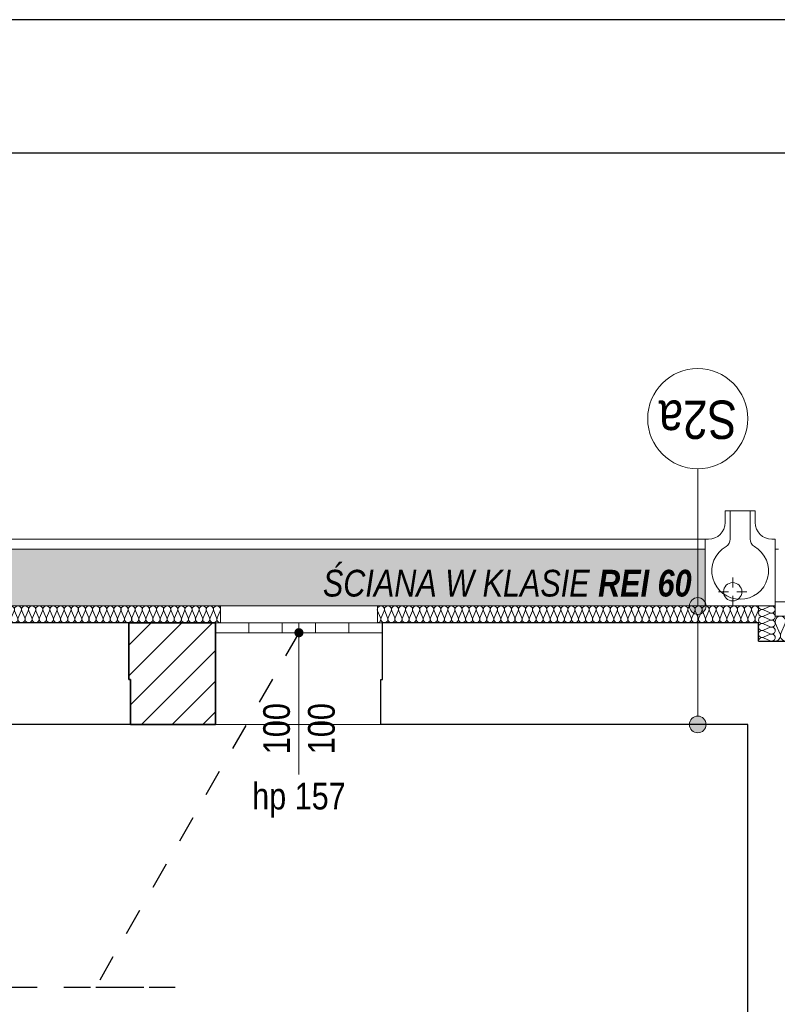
# Model space of a CAD drawing. Extents: x -543332 to -323966, y -9028 to 137422.
# Tile 14 of 250: x -493312 to -488771, y 42761 to 48661. Entities that reach past the tile are written whole.
import ezdxf

# ---------------------------------------------------------------- set-up
doc = ezdxf.new("R2010")
doc.units = 0
doc.header["$MEASUREMENT"] = 0
doc.linetypes.add('Przerywana', pattern=[320, 160, -160])
doc.layers.get('0').update_dxf_attribs({"color": 8})
for name, color, linetype in [('$ IE Tabela', 7, 'Continuous'), ('Arch ocieplenie', 8, 'Continuous'), ('Arch opisy', 8, 'Continuous'), ('Arch zmurowania', 8, 'Continuous')]:
    doc.layers.add(name, color=color, linetype=linetype)
for name, color, linetype, lineweight in [('Arch ocieplenie_Nr_Pióra__44', 8, 'Continuous', 9), ('Arch okna_Nr_Pióra__82', 8, 'Continuous', 20), ('Arch okna_Nr_Pióra__9', 8, 'Continuous', 9), ('Arch opisy_Nr_Pióra__1', 8, 'Continuous', 25), ('Arch opisy_Nr_Pióra__21', 8, 'Continuous', 9), ('Arch teren_Nr_Pióra__5', 8, 'Continuous', 13), ('Arch teren_Nr_Pióra__9', 8, 'Continuous', 9), ('Arch wykończenie_Nr_Pióra__3', 8, 'Continuous', 18), ('Arch zmurowania_Nr_Pióra__21', 8, 'Continuous', 9), ('Arch zmurowania_Nr_Pióra__27', 8, 'Continuous', 35), ('INWENT DACH_Nr_Pióra__21', 8, 'Continuous', 9), ('INWENT WYMIARY_Nr_Pióra__21', 8, 'Continuous', 9), ('INWENT. OKNA_Nr_Pióra__21', 8, 'Continuous', 9), ('INWENT. OKNA_Nr_Pióra__5', 8, 'Continuous', 13), ('INWENT.ŚCIANY_Nr_Pióra__1', 8, 'Continuous', 25), ('INWENT.ŚCIANY_Nr_Pióra__21', 8, 'Continuous', 9)]:
    doc.layers.add(name, color=color, linetype=linetype, lineweight=lineweight)
doc.styles.add('GENERATED_STYLE_1', font='ARIALN.TTF')
doc.styles.add('GENERATED_STYLE_7', font='ARIALN.TTF')
doc.dimstyles.new('GENERATED_STYLE__11', dxfattribs={"dimtxt": 0.18, "dimasz": 109.44, "dimexe": 0.18, "dimexo": 0.0625, "dimgap": 0.09, "dimtad": 0, "dimtih": 1, "dimtoh": 1, "dimdec": 4, "dimzin": 0, "dimdsep": 46, "dimcen": 0.09, "dimadec": 0, "dimazin": 0, "dimtfac": 1, "dimtdec": 4, "dimtmove": 0, "dimatfit": 3, "dimldrblk": 'ARROWHEAD_11', "dimfxl": 1, "dimtolj": 1, "dimtzin": 0, "dimarcsym": 0})
pattern_1 = [(45, (0, 0), (-91.923878, 91.923878), [])]

# ---------------------------------------------------------------- blocks, each defined once
blk = doc.blocks.new('Izolacja cieplna 14_61', base_point=(-488783.3, 44937.6))
at = {"layer": 'Arch ocieplenie_Nr_Pióra__44', "linetype": 'Continuous'}
for p, q in [((-488780.7, 45042.9), (-488754.8, 44982.3)), ((-488749.6, 44982.3), (-488723.7, 45042.9)), ((-488718.5, 45042.9), (-488692.6, 44982.3)), ((-488687.3, 44982.3), (-488661.4, 45042.9)), ((-488656.2, 45042.9), (-488630.3, 44982.3)), ((-488625.1, 44982.3), (-488599.2, 45042.9)), ((-488594, 45042.9), (-488568.1, 44982.3)), ((-488562.8, 44982.3), (-488536.9, 45042.9)), ((-488531.7, 45042.9), (-488505.8, 44982.3)), ((-488500.6, 44982.3), (-488474.7, 45042.9)), ((-488469.5, 45042.9), (-488443.6, 44982.3)), ((-488438.3, 44982.3), (-488412.4, 45042.9)), ((-488407.2, 45042.9), (-488381.3, 44982.3)), ((-488376.1, 44982.3), (-488350.2, 45042.9)), ((-488345, 45042.9), (-488319.1, 44982.3)), ((-488313.8, 44982.3), (-488287.9, 45042.9)), ((-488282.7, 45042.9), (-488256.8, 44982.3)), ((-488251.6, 44982.3), (-488225.7, 45042.9)), ((-488220.5, 45042.9), (-488194.6, 44982.3)), ((-488189.3, 44982.3), (-488163.4, 45042.9)), ((-488158.2, 45042.9), (-488132.3, 44982.3)), ((-488127.1, 44982.3), (-488101.2, 45042.9)), ((-488096, 45042.9), (-488070.1, 44982.3)), ((-488064.8, 44982.3), (-488038.9, 45042.9)), ((-488033.7, 45042.9), (-488007.8, 44982.3)), ((-488002.6, 44982.3), (-487976.7, 45042.9)), ((-487971.5, 45042.9), (-487945.6, 44982.3)), ((-487940.3, 44982.3), (-487914.4, 45042.9)), ((-487909.2, 45042.9), (-487883.3, 44982.3)), ((-487878.1, 44982.3), (-487852.2, 45042.9)), ((-487847, 45042.9), (-487821.1, 44982.3)), ((-487815.8, 44982.3), (-487789.9, 45042.9)), ((-487784.7, 45042.9), (-487758.8, 44982.3)), ((-487753.6, 44982.3), (-487727.7, 45042.9)), ((-487722.5, 45042.9), (-487696.6, 44982.3)), ((-487691.3, 44982.3), (-487665.4, 45042.9)), ((-487660.2, 45042.9), (-487634.3, 44982.3)), ((-487629.1, 44982.3), (-487603.2, 45042.9)), ((-487598, 45042.9), (-487572.1, 44982.3)), ((-487566.8, 44982.3), (-487540.9, 45042.9))]:
    blk.add_line(p, q, dxfattribs=at)
for centre, start_param, end_param in [((-488752.2, 45055.7), 4.299595, 8.266775), ((-488690, 45055.7), 4.299595, 8.266775), ((-488627.7, 45055.7), 4.299595, 8.266775), ((-488565.5, 45055.7), 4.299595, 8.266775), ((-488503.2, 45055.7), 4.299595, 8.266775), ((-488441, 45055.7), 4.299595, 8.266775), ((-488378.7, 45055.7), 4.299595, 8.266775), ((-488316.5, 45055.7), 4.299595, 8.266775), ((-488254.2, 45055.7), 4.299595, 8.266775), ((-488192, 45055.7), 4.299595, 8.266775), ((-488129.7, 45055.7), 4.299595, 8.266775), ((-488067.5, 45055.7), 4.299595, 8.266775), ((-488005.2, 45055.7), 4.299595, 8.266775), ((-487943, 45055.7), 4.299595, 8.266775), ((-487880.7, 45055.7), 4.299595, 8.266775), ((-487818.5, 45055.7), 4.299595, 8.266775), ((-487756.2, 45055.7), 4.299595, 8.266775), ((-487694, 45055.7), 4.299595, 8.266775), ((-487631.7, 45055.7), 4.299595, 8.266775), ((-487569.5, 45055.7), 4.299595, 8.266775), ((-488783.3, 44969.5), 3.141593, 5.125182), ((-488721.1, 44969.5), 1.158004, 5.125183), ((-488658.8, 44969.5), 1.158004, 5.125183), ((-488596.6, 44969.5), 1.158004, 5.125183), ((-488534.3, 44969.5), 1.158004, 5.125183), ((-488472.1, 44969.5), 1.158004, 5.125183), ((-488409.8, 44969.5), 1.158004, 5.125183), ((-488347.6, 44969.5), 1.158004, 5.125183), ((-488285.3, 44969.5), 1.158004, 5.125183), ((-488223.1, 44969.5), 1.158004, 5.125183), ((-488160.8, 44969.5), 1.158004, 5.125183), ((-488098.6, 44969.5), 1.158004, 5.125183), ((-488036.3, 44969.5), 1.158004, 5.125183), ((-487974.1, 44969.5), 1.158004, 5.125183), ((-487911.8, 44969.5), 1.158004, 5.125183), ((-487849.6, 44969.5), 1.158004, 5.125183), ((-487787.3, 44969.5), 1.158004, 5.125183), ((-487725.1, 44969.5), 1.158004, 5.125183), ((-487662.8, 44969.5), 1.158004, 5.125183), ((-487600.6, 44969.5), 1.158004, 5.125183), ((-487538.3, 44969.5), 1.158004, 3.141593)]:
    blk.add_ellipse(centre, major_axis=(0, 31.9), ratio=0.975653, start_param=start_param, end_param=end_param, dxfattribs=at)
blk = doc.blocks.new('Izolacja cieplna 14_62', base_point=(-491168.3, 45047.6))
at = {"layer": 'Arch ocieplenie_Nr_Pióra__44', "linetype": 'Continuous'}
for p, q in [((-491166.5, 45117.8), (-491148.9, 45077.4)), ((-491145.4, 45077.4), (-491127.8, 45117.8)), ((-491124.2, 45117.8), (-491106.6, 45077.4)), ((-491103.1, 45077.4), (-491085.5, 45117.8)), ((-491081.9, 45117.8), (-491064.3, 45077.4)), ((-491060.8, 45077.4), (-491043.2, 45117.8)), ((-491039.6, 45117.8), (-491022, 45077.4)), ((-491018.4, 45077.4), (-491000.8, 45117.8)), ((-490997.3, 45117.8), (-490979.7, 45077.4)), ((-490976.1, 45077.4), (-490958.5, 45117.8)), ((-490955, 45117.8), (-490937.4, 45077.4)), ((-490933.8, 45077.4), (-490916.2, 45117.8)), ((-490912.7, 45117.8), (-490895.1, 45077.4)), ((-490891.5, 45077.4), (-490873.9, 45117.8)), ((-490870.3, 45117.8), (-490852.7, 45077.4)), ((-490849.2, 45077.4), (-490831.6, 45117.8)), ((-490828, 45117.8), (-490810.4, 45077.4)), ((-490806.9, 45077.4), (-490789.3, 45117.8)), ((-490785.7, 45117.8), (-490768.1, 45077.4)), ((-490764.6, 45077.4), (-490747, 45117.8)), ((-490743.4, 45117.8), (-490725.8, 45077.4)), ((-490722.2, 45077.4), (-490704.6, 45117.8)), ((-490701.1, 45117.8), (-490683.5, 45077.4)), ((-490679.9, 45077.4), (-490662.3, 45117.8)), ((-490658.8, 45117.8), (-490641.2, 45077.4)), ((-490637.6, 45077.4), (-490620, 45117.8)), ((-490616.5, 45117.8), (-490598.9, 45077.4)), ((-490595.3, 45077.4), (-490577.7, 45117.8)), ((-490574.1, 45117.8), (-490556.5, 45077.4)), ((-490553, 45077.4), (-490535.4, 45117.8)), ((-490531.8, 45117.8), (-490514.2, 45077.4)), ((-490510.7, 45077.4), (-490493.1, 45117.8)), ((-490489.5, 45117.8), (-490471.9, 45077.4)), ((-490468.4, 45077.4), (-490450.8, 45117.8)), ((-490447.2, 45117.8), (-490429.6, 45077.4)), ((-490426, 45077.4), (-490408.4, 45117.8)), ((-490404.9, 45117.8), (-490387.3, 45077.4)), ((-490383.7, 45077.4), (-490366.1, 45117.8)), ((-490362.6, 45117.8), (-490345, 45077.4)), ((-490341.4, 45077.4), (-490323.8, 45117.8)), ((-490320.3, 45117.8), (-490302.6, 45077.4)), ((-490299.1, 45077.4), (-490281.5, 45117.8)), ((-490277.9, 45117.8), (-490260.3, 45077.4)), ((-490256.8, 45077.4), (-490239.2, 45117.8)), ((-490235.6, 45117.8), (-490218, 45077.4)), ((-490214.5, 45077.4), (-490196.9, 45117.8)), ((-490193.3, 45117.8), (-490175.7, 45077.4)), ((-490172.2, 45077.4), (-490154.5, 45117.8)), ((-490151, 45117.8), (-490133.4, 45077.4)), ((-490129.8, 45077.4), (-490112.2, 45117.8)), ((-490108.7, 45117.8), (-490091.1, 45077.4)), ((-490087.5, 45077.4), (-490069.9, 45117.8)), ((-490066.4, 45117.8), (-490048.8, 45077.4)), ((-490045.2, 45077.4), (-490027.6, 45117.8)), ((-490024, 45117.8), (-490006.4, 45077.4)), ((-490002.9, 45077.4), (-489985.3, 45117.8)), ((-489981.7, 45117.8), (-489964.1, 45077.4)), ((-489960.6, 45077.4), (-489943, 45117.8)), ((-489939.4, 45117.8), (-489921.8, 45077.4)), ((-489918.3, 45077.4), (-489900.7, 45117.8)), ((-489897.1, 45117.8), (-489879.5, 45077.4)), ((-489875.9, 45077.4), (-489858.3, 45117.8)), ((-489854.8, 45117.8), (-489837.2, 45077.4)), ((-489833.6, 45077.4), (-489816, 45117.8)), ((-489812.5, 45117.8), (-489794.9, 45077.4)), ((-489791.3, 45077.4), (-489773.7, 45117.8)), ((-489770.2, 45117.8), (-489752.6, 45077.4)), ((-489749, 45077.4), (-489731.4, 45117.8)), ((-489727.8, 45117.8), (-489710.2, 45077.4)), ((-489706.7, 45077.4), (-489689.1, 45117.8)), ((-489685.5, 45117.8), (-489667.9, 45077.4)), ((-489664.4, 45077.4), (-489646.8, 45117.8)), ((-489643.2, 45117.8), (-489625.6, 45077.4)), ((-489622.1, 45077.4), (-489604.5, 45117.8)), ((-489600.9, 45117.8), (-489583.3, 45077.4)), ((-489579.7, 45077.4), (-489562.1, 45117.8)), ((-489558.6, 45117.8), (-489541, 45077.4)), ((-489537.4, 45077.4), (-489519.8, 45117.8)), ((-489516.3, 45117.8), (-489498.7, 45077.4)), ((-489495.1, 45077.4), (-489477.5, 45117.8)), ((-489474, 45117.8), (-489456.4, 45077.4)), ((-489452.8, 45077.4), (-489435.2, 45117.8)), ((-489431.6, 45117.8), (-489414, 45077.4)), ((-489410.5, 45077.4), (-489392.9, 45117.8)), ((-489389.3, 45117.8), (-489371.7, 45077.4)), ((-489368.2, 45077.4), (-489350.6, 45117.8)), ((-489347, 45117.8), (-489329.4, 45077.4)), ((-489325.9, 45077.4), (-489308.3, 45117.8)), ((-489304.7, 45117.8), (-489287.1, 45077.4)), ((-489283.5, 45077.4), (-489265.9, 45117.8)), ((-489262.4, 45117.8), (-489244.8, 45077.4)), ((-489241.2, 45077.4), (-489223.6, 45117.8)), ((-489220.1, 45117.8), (-489202.5, 45077.4)), ((-489198.9, 45077.4), (-489181.3, 45117.8)), ((-489177.8, 45117.8), (-489160.1, 45077.4)), ((-489156.6, 45077.4), (-489139, 45117.8)), ((-489135.4, 45117.8), (-489117.8, 45077.4)), ((-489114.3, 45077.4), (-489096.7, 45117.8)), ((-489093.1, 45117.8), (-489075.5, 45077.4)), ((-489072, 45077.4), (-489054.4, 45117.8)), ((-489050.8, 45117.8), (-489033.2, 45077.4)), ((-489029.7, 45077.4), (-489012, 45117.8)), ((-489008.5, 45117.8), (-488990.9, 45077.4)), ((-488987.3, 45077.4), (-488969.7, 45117.8)), ((-488966.2, 45117.8), (-488948.6, 45077.4)), ((-488945, 45077.4), (-488927.4, 45117.8)), ((-488923.9, 45117.8), (-488906.3, 45077.4)), ((-488902.7, 45077.4), (-488885.1, 45117.8))]:
    blk.add_line(p, q, dxfattribs=at)
for centre, start_param, end_param in [((-491147.2, 45126.4), 4.299595, 8.266775), ((-491104.9, 45126.4), 4.299595, 8.266775), ((-491062.5, 45126.4), 4.299595, 8.266775), ((-491020.2, 45126.4), 4.299595, 8.266775), ((-490977.9, 45126.4), 4.299595, 8.266775), ((-490935.6, 45126.4), 4.299595, 8.266775), ((-490893.3, 45126.4), 4.299595, 8.266775), ((-490851, 45126.4), 4.299595, 8.266775), ((-490808.6, 45126.4), 4.299595, 8.266775), ((-490766.3, 45126.4), 4.299595, 8.266775), ((-490724, 45126.4), 4.299595, 8.266775), ((-490681.7, 45126.4), 4.299595, 8.266775), ((-490639.4, 45126.4), 4.299595, 8.266775), ((-490597.1, 45126.4), 4.299595, 8.266775), ((-490554.8, 45126.4), 4.299595, 8.266775), ((-490512.4, 45126.4), 4.299595, 8.266775), ((-490470.1, 45126.4), 4.299595, 8.266775), ((-490427.8, 45126.4), 4.299595, 8.266775), ((-490385.5, 45126.4), 4.299595, 8.266775), ((-490343.2, 45126.4), 4.299595, 8.266775), ((-490300.9, 45126.4), 4.299595, 8.266775), ((-490258.6, 45126.4), 4.299595, 8.266775), ((-490216.2, 45126.4), 4.299595, 8.266775), ((-490173.9, 45126.4), 4.299595, 8.266775), ((-490131.6, 45126.4), 4.299595, 8.266775), ((-490089.3, 45126.4), 4.299595, 8.266775), ((-490047, 45126.4), 4.299595, 8.266775), ((-490004.7, 45126.4), 4.299595, 8.266775), ((-489962.4, 45126.4), 4.299595, 8.266775), ((-489920, 45126.4), 4.299595, 8.266775), ((-489877.7, 45126.4), 4.299595, 8.266775), ((-489835.4, 45126.4), 4.299595, 8.266775), ((-489793.1, 45126.4), 4.299595, 8.266775), ((-489750.8, 45126.4), 4.299595, 8.266775), ((-489708.5, 45126.4), 4.299595, 8.266775), ((-489666.1, 45126.4), 4.299595, 8.266775), ((-489623.8, 45126.4), 4.299595, 8.266775), ((-489581.5, 45126.4), 4.299595, 8.266775), ((-489539.2, 45126.4), 4.299595, 8.266775), ((-489496.9, 45126.4), 4.299595, 8.266775), ((-489454.6, 45126.4), 4.299595, 8.266775), ((-489412.3, 45126.4), 4.299595, 8.266775), ((-489369.9, 45126.4), 4.299595, 8.266775), ((-489327.6, 45126.4), 4.299595, 8.266775), ((-489285.3, 45126.4), 4.299595, 8.266775), ((-489243, 45126.4), 4.299595, 8.266775), ((-489200.7, 45126.4), 4.299595, 8.266775), ((-489158.4, 45126.4), 4.299595, 8.266775), ((-489116.1, 45126.4), 4.299595, 8.266775), ((-489073.7, 45126.4), 4.299595, 8.266775), ((-489031.4, 45126.4), 4.299595, 8.266775), ((-488989.1, 45126.4), 4.299595, 8.266775), ((-488946.8, 45126.4), 4.299595, 8.266775), ((-488904.5, 45126.4), 4.299595, 8.266775), ((-491168.3, 45068.9), 3.141593, 5.125182), ((-491126, 45068.9), 1.158004, 5.125183), ((-491083.7, 45068.9), 1.158004, 5.125183), ((-491041.4, 45068.9), 1.158004, 5.125183), ((-490999.1, 45068.9), 1.158004, 5.125183), ((-490956.8, 45068.9), 1.158004, 5.125183), ((-490914.4, 45068.9), 1.158004, 5.125183), ((-490872.1, 45068.9), 1.158004, 5.125183), ((-490829.8, 45068.9), 1.158004, 5.125183), ((-490787.5, 45068.9), 1.158004, 5.125183), ((-490745.2, 45068.9), 1.158004, 5.125183), ((-490702.9, 45068.9), 1.158004, 5.125183), ((-490660.5, 45068.9), 1.158004, 5.125183), ((-490618.2, 45068.9), 1.158004, 5.125183), ((-490575.9, 45068.9), 1.158004, 5.125183), ((-490533.6, 45068.9), 1.158004, 5.125183), ((-490491.3, 45068.9), 1.158004, 5.125183), ((-490449, 45068.9), 1.158004, 5.125183), ((-490406.7, 45068.9), 1.158004, 5.125183), ((-490364.3, 45068.9), 1.158004, 5.125183), ((-490322, 45068.9), 1.158004, 5.125183), ((-490279.7, 45068.9), 1.158004, 5.125183), ((-490237.4, 45068.9), 1.158004, 5.125183), ((-490195.1, 45068.9), 1.158004, 5.125183), ((-490152.8, 45068.9), 1.158004, 5.125183), ((-490110.5, 45068.9), 1.158004, 5.125183), ((-490068.1, 45068.9), 1.158004, 5.125183), ((-490025.8, 45068.9), 1.158004, 5.125183), ((-489983.5, 45068.9), 1.158004, 5.125183), ((-489941.2, 45068.9), 1.158004, 5.125183), ((-489898.9, 45068.9), 1.158004, 5.125183), ((-489856.6, 45068.9), 1.158004, 5.125183), ((-489814.3, 45068.9), 1.158004, 5.125183), ((-489771.9, 45068.9), 1.158004, 5.125183), ((-489729.6, 45068.9), 1.158004, 5.125183), ((-489687.3, 45068.9), 1.158004, 5.125183), ((-489645, 45068.9), 1.158004, 5.125183), ((-489602.7, 45068.9), 1.158004, 5.125183), ((-489560.4, 45068.9), 1.158004, 5.125183), ((-489518, 45068.9), 1.158004, 5.125183), ((-489475.7, 45068.9), 1.158004, 5.125183), ((-489433.4, 45068.9), 1.158004, 5.125183), ((-489391.1, 45068.9), 1.158004, 5.125183), ((-489348.8, 45068.9), 1.158004, 5.125183), ((-489306.5, 45068.9), 1.158004, 5.125183), ((-489264.2, 45068.9), 1.158004, 5.125183), ((-489221.8, 45068.9), 1.158004, 5.125183), ((-489179.5, 45068.9), 1.158004, 5.125183), ((-489137.2, 45068.9), 1.158004, 5.125183), ((-489094.9, 45068.9), 1.158004, 5.125183), ((-489052.6, 45068.9), 1.158004, 5.125183), ((-489010.3, 45068.9), 1.158004, 5.125183), ((-488968, 45068.9), 1.158004, 5.125183), ((-488925.6, 45068.9), 1.158004, 5.125183), ((-488883.3, 45068.9), 1.158004, 3.141593)]:
    blk.add_ellipse(centre, major_axis=(0, 21.3), ratio=0.994809, start_param=start_param, end_param=end_param, dxfattribs=at)
blk = doc.blocks.new('Izolacja cieplna 14_63', base_point=(-488883.3, 45147.6))
at = {"layer": 'Arch ocieplenie_Nr_Pióra__44', "linetype": 'Continuous'}
for p, q in [((-488813.1, 45145.9), (-488853.5, 45128.4)), ((-488853.5, 45124.9), (-488813.1, 45107.4)), ((-488813.1, 45103.9), (-488853.5, 45086.4)), ((-488853.5, 45082.9), (-488813.1, 45065.4)), ((-488813.1, 45061.9), (-488853.5, 45044.4)), ((-488853.5, 45040.9), (-488813.1, 45023.4)), ((-488813.1, 45019.9), (-488853.5, 45002.4)), ((-488853.5, 44998.9), (-488813.1, 44981.4)), ((-488813.1, 44977.9), (-488853.5, 44960.4)), ((-488853.5, 44956.9), (-488813.1, 44939.4))]:
    blk.add_line(p, q, dxfattribs=at)
for centre, start_param, end_param in [((-488862.1, 45147.6), 3.141593, 5.125182), ((-488804.6, 45126.6), 4.299595, 8.266775), ((-488862.1, 45105.6), 1.158004, 5.125183), ((-488862.1, 45063.6), 1.158004, 5.125183), ((-488804.6, 45084.6), 4.299595, 8.266775), ((-488862.1, 45021.6), 1.158004, 5.125183), ((-488804.6, 45042.6), 4.299595, 8.266775), ((-488804.6, 45000.6), 4.299595, 8.266775), ((-488862.1, 44979.6), 1.158004, 5.125183), ((-488804.6, 44958.6), 4.299595, 8.266775), ((-488862.1, 44937.6), 1.158004, 3.141593)]:
    blk.add_ellipse(centre, major_axis=(21.3, 0), ratio=0.987408, start_param=start_param, end_param=end_param, dxfattribs=at)
blk = doc.blocks.new('Izolacja cieplna 14_64', base_point=(-495048.3, 45047.6))
at = {"layer": 'Arch ocieplenie_Nr_Pióra__44', "linetype": 'Continuous'}
for p, q in [((-495046.5, 45117.8), (-495028.8, 45077.4)), ((-495025.2, 45077.4), (-495007.5, 45117.8)), ((-495003.9, 45117.8), (-494986.2, 45077.4)), ((-494982.6, 45077.4), (-494964.9, 45117.8)), ((-494961.3, 45117.8), (-494943.6, 45077.4)), ((-494940, 45077.4), (-494922.3, 45117.8)), ((-494918.7, 45117.8), (-494901, 45077.4)), ((-494897.4, 45077.4), (-494879.7, 45117.8)), ((-494876.1, 45117.8), (-494858.4, 45077.4)), ((-494854.8, 45077.4), (-494837.1, 45117.8)), ((-494833.5, 45117.8), (-494815.8, 45077.4)), ((-494812.2, 45077.4), (-494794.5, 45117.8)), ((-494790.9, 45117.8), (-494773.2, 45077.4)), ((-494769.6, 45077.4), (-494751.9, 45117.8)), ((-494748.3, 45117.8), (-494730.5, 45077.4)), ((-494727, 45077.4), (-494709.2, 45117.8)), ((-494705.7, 45117.8), (-494687.9, 45077.4)), ((-494684.4, 45077.4), (-494666.6, 45117.8)), ((-494663.1, 45117.8), (-494645.3, 45077.4)), ((-494641.8, 45077.4), (-494624, 45117.8)), ((-494620.4, 45117.8), (-494602.7, 45077.4)), ((-494599.1, 45077.4), (-494581.4, 45117.8)), ((-494577.8, 45117.8), (-494560.1, 45077.4)), ((-494556.5, 45077.4), (-494538.8, 45117.8)), ((-494535.2, 45117.8), (-494517.5, 45077.4)), ((-494513.9, 45077.4), (-494496.2, 45117.8)), ((-494492.6, 45117.8), (-494474.9, 45077.4)), ((-494471.3, 45077.4), (-494453.6, 45117.8)), ((-494450, 45117.8), (-494432.3, 45077.4)), ((-494428.7, 45077.4), (-494411, 45117.8)), ((-494407.4, 45117.8), (-494389.7, 45077.4)), ((-494386.1, 45077.4), (-494368.4, 45117.8)), ((-494364.8, 45117.8), (-494347.1, 45077.4)), ((-494343.5, 45077.4), (-494325.8, 45117.8)), ((-494322.2, 45117.8), (-494304.5, 45077.4)), ((-494300.9, 45077.4), (-494283.2, 45117.8)), ((-494279.6, 45117.8), (-494261.9, 45077.4)), ((-494258.3, 45077.4), (-494240.6, 45117.8)), ((-494237, 45117.8), (-494219.2, 45077.4)), ((-494215.7, 45077.4), (-494197.9, 45117.8)), ((-494194.4, 45117.8), (-494176.6, 45077.4)), ((-494173.1, 45077.4), (-494155.3, 45117.8)), ((-494151.8, 45117.8), (-494134, 45077.4)), ((-494130.4, 45077.4), (-494112.7, 45117.8)), ((-494109.1, 45117.8), (-494091.4, 45077.4)), ((-494087.8, 45077.4), (-494070.1, 45117.8)), ((-494066.5, 45117.8), (-494048.8, 45077.4)), ((-494045.2, 45077.4), (-494027.5, 45117.8)), ((-494023.9, 45117.8), (-494006.2, 45077.4)), ((-494002.6, 45077.4), (-493984.9, 45117.8)), ((-493981.3, 45117.8), (-493963.6, 45077.4)), ((-493960, 45077.4), (-493942.3, 45117.8)), ((-493938.7, 45117.8), (-493921, 45077.4)), ((-493917.4, 45077.4), (-493899.7, 45117.8)), ((-493896.1, 45117.8), (-493878.4, 45077.4)), ((-493874.8, 45077.4), (-493857.1, 45117.8)), ((-493853.5, 45117.8), (-493835.8, 45077.4)), ((-493832.2, 45077.4), (-493814.5, 45117.8)), ((-493810.9, 45117.8), (-493793.2, 45077.4)), ((-493789.6, 45077.4), (-493771.9, 45117.8)), ((-493768.3, 45117.8), (-493750.5, 45077.4)), ((-493747, 45077.4), (-493729.2, 45117.8)), ((-493725.7, 45117.8), (-493707.9, 45077.4)), ((-493704.4, 45077.4), (-493686.6, 45117.8)), ((-493683.1, 45117.8), (-493665.3, 45077.4)), ((-493661.8, 45077.4), (-493644, 45117.8)), ((-493640.4, 45117.8), (-493622.7, 45077.4)), ((-493619.1, 45077.4), (-493601.4, 45117.8)), ((-493597.8, 45117.8), (-493580.1, 45077.4)), ((-493576.5, 45077.4), (-493558.8, 45117.8)), ((-493555.2, 45117.8), (-493537.5, 45077.4)), ((-493533.9, 45077.4), (-493516.2, 45117.8)), ((-493512.6, 45117.8), (-493494.9, 45077.4)), ((-493491.3, 45077.4), (-493473.6, 45117.8)), ((-493470, 45117.8), (-493452.3, 45077.4)), ((-493448.7, 45077.4), (-493431, 45117.8)), ((-493427.4, 45117.8), (-493409.7, 45077.4)), ((-493406.1, 45077.4), (-493388.4, 45117.8)), ((-493384.8, 45117.8), (-493367.1, 45077.4)), ((-493363.5, 45077.4), (-493345.8, 45117.8)), ((-493342.2, 45117.8), (-493324.5, 45077.4)), ((-493320.9, 45077.4), (-493303.2, 45117.8)), ((-493299.6, 45117.8), (-493281.9, 45077.4)), ((-493278.3, 45077.4), (-493260.6, 45117.8)), ((-493257, 45117.8), (-493239.2, 45077.4)), ((-493235.7, 45077.4), (-493217.9, 45117.8)), ((-493214.4, 45117.8), (-493196.6, 45077.4)), ((-493193.1, 45077.4), (-493175.3, 45117.8)), ((-493171.8, 45117.8), (-493154, 45077.4)), ((-493150.4, 45077.4), (-493132.7, 45117.8)), ((-493129.1, 45117.8), (-493111.4, 45077.4)), ((-493107.8, 45077.4), (-493090.1, 45117.8)), ((-493086.5, 45117.8), (-493068.8, 45077.4)), ((-493065.2, 45077.4), (-493047.5, 45117.8)), ((-493043.9, 45117.8), (-493026.2, 45077.4)), ((-493022.6, 45077.4), (-493004.9, 45117.8)), ((-493001.3, 45117.8), (-492983.6, 45077.4)), ((-492980, 45077.4), (-492962.3, 45117.8)), ((-492958.7, 45117.8), (-492941, 45077.4)), ((-492937.4, 45077.4), (-492919.7, 45117.8)), ((-492916.1, 45117.8), (-492898.4, 45077.4)), ((-492894.8, 45077.4), (-492877.1, 45117.8)), ((-492873.5, 45117.8), (-492855.8, 45077.4)), ((-492852.2, 45077.4), (-492834.5, 45117.8)), ((-492830.9, 45117.8), (-492813.2, 45077.4)), ((-492809.6, 45077.4), (-492791.9, 45117.8)), ((-492788.3, 45117.8), (-492770.5, 45077.4)), ((-492767, 45077.4), (-492749.2, 45117.8)), ((-492745.7, 45117.8), (-492727.9, 45077.4)), ((-492724.4, 45077.4), (-492706.6, 45117.8)), ((-492703.1, 45117.8), (-492685.3, 45077.4)), ((-492681.8, 45077.4), (-492664, 45117.8)), ((-492660.4, 45117.8), (-492642.7, 45077.4)), ((-492639.1, 45077.4), (-492621.4, 45117.8)), ((-492617.8, 45117.8), (-492600.1, 45077.4)), ((-492596.5, 45077.4), (-492578.8, 45117.8)), ((-492575.2, 45117.8), (-492557.5, 45077.4)), ((-492553.9, 45077.4), (-492536.2, 45117.8)), ((-492532.6, 45117.8), (-492514.9, 45077.4)), ((-492511.3, 45077.4), (-492493.6, 45117.8)), ((-492490, 45117.8), (-492472.3, 45077.4)), ((-492468.7, 45077.4), (-492451, 45117.8)), ((-492447.4, 45117.8), (-492429.7, 45077.4)), ((-492426.1, 45077.4), (-492408.4, 45117.8)), ((-492404.8, 45117.8), (-492387.1, 45077.4)), ((-492383.5, 45077.4), (-492365.8, 45117.8)), ((-492362.2, 45117.8), (-492344.5, 45077.4)), ((-492340.9, 45077.4), (-492323.2, 45117.8)), ((-492319.6, 45117.8), (-492301.9, 45077.4)), ((-492298.3, 45077.4), (-492280.6, 45117.8)), ((-492277, 45117.8), (-492259.2, 45077.4)), ((-492255.7, 45077.4), (-492237.9, 45117.8)), ((-492234.4, 45117.8), (-492216.6, 45077.4)), ((-492213.1, 45077.4), (-492195.3, 45117.8)), ((-492191.8, 45117.8), (-492174, 45077.4)), ((-492170.4, 45077.4), (-492152.7, 45117.8)), ((-492149.1, 45117.8), (-492131.4, 45077.4)), ((-492127.8, 45077.4), (-492110.1, 45117.8))]:
    blk.add_line(p, q, dxfattribs=at)
for centre, start_param, end_param in [((-495027, 45126.4), 5.870392, 9.837571), ((-494984.4, 45126.4), 5.870392, 9.837571), ((-494941.8, 45126.4), 5.870392, 9.837571), ((-494899.2, 45126.4), 5.870392, 9.837571), ((-494856.6, 45126.4), 5.870392, 9.837571), ((-494814, 45126.4), 5.870392, 9.837571), ((-494771.4, 45126.4), 5.870392, 9.837571), ((-494728.8, 45126.4), 5.870392, 9.837571), ((-494686.2, 45126.4), 5.870392, 9.837571), ((-494643.5, 45126.4), 5.870392, 9.837571), ((-494600.9, 45126.4), 5.870392, 9.837571), ((-494558.3, 45126.4), 5.870392, 9.837571), ((-494515.7, 45126.4), 5.870392, 9.837571), ((-494473.1, 45126.4), 5.870392, 9.837571), ((-494430.5, 45126.4), 5.870392, 9.837571), ((-494387.9, 45126.4), 5.870392, 9.837571), ((-494345.3, 45126.4), 5.870392, 9.837571), ((-494302.7, 45126.4), 5.870392, 9.837571), ((-494260.1, 45126.4), 5.870392, 9.837571), ((-494217.5, 45126.4), 5.870392, 9.837571), ((-494174.8, 45126.4), 5.870392, 9.837571), ((-494132.2, 45126.4), 5.870392, 9.837571), ((-494089.6, 45126.4), 5.870392, 9.837571), ((-494047, 45126.4), 5.870392, 9.837571), ((-494004.4, 45126.4), 5.870392, 9.837571), ((-493961.8, 45126.4), 5.870392, 9.837571), ((-493919.2, 45126.4), 5.870392, 9.837571), ((-493876.6, 45126.4), 5.870392, 9.837571), ((-493834, 45126.4), 5.870392, 9.837571), ((-493791.4, 45126.4), 5.870392, 9.837571), ((-493748.8, 45126.4), 5.870392, 9.837571), ((-493706.2, 45126.4), 5.870392, 9.837571), ((-493663.5, 45126.4), 5.870392, 9.837571), ((-493620.9, 45126.4), 5.870392, 9.837571), ((-493578.3, 45126.4), 5.870392, 9.837571), ((-493535.7, 45126.4), 5.870392, 9.837571), ((-493493.1, 45126.4), 5.870392, 9.837571), ((-493450.5, 45126.4), 5.870392, 9.837571), ((-493407.9, 45126.4), 5.870392, 9.837571), ((-493365.3, 45126.4), 5.870392, 9.837571), ((-493322.7, 45126.4), 5.870392, 9.837571), ((-493280.1, 45126.4), 5.870392, 9.837571), ((-493237.5, 45126.4), 5.870392, 9.837571), ((-493194.8, 45126.4), 5.870392, 9.837571), ((-493152.2, 45126.4), 5.870392, 9.837571), ((-493109.6, 45126.4), 5.870392, 9.837571), ((-493067, 45126.4), 5.870392, 9.837571), ((-493024.4, 45126.4), 5.870392, 9.837571), ((-492981.8, 45126.4), 5.870392, 9.837571), ((-492939.2, 45126.4), 5.870392, 9.837571), ((-492896.6, 45126.4), 5.870392, 9.837571), ((-492854, 45126.4), 5.870392, 9.837571), ((-492811.4, 45126.4), 5.870392, 9.837571), ((-492768.8, 45126.4), 5.870392, 9.837571), ((-492726.2, 45126.4), 5.870392, 9.837571), ((-492683.5, 45126.4), 5.870392, 9.837571), ((-492640.9, 45126.4), 5.870392, 9.837571), ((-492598.3, 45126.4), 5.870392, 9.837571), ((-492555.7, 45126.4), 5.870392, 9.837571), ((-492513.1, 45126.4), 5.870392, 9.837571), ((-492470.5, 45126.4), 5.870392, 9.837571), ((-492427.9, 45126.4), 5.870392, 9.837571), ((-492385.3, 45126.4), 5.870392, 9.837571), ((-492342.7, 45126.4), 5.870392, 9.837571), ((-492300.1, 45126.4), 5.870392, 9.837571), ((-492257.5, 45126.4), 5.870392, 9.837571), ((-492214.8, 45126.4), 5.870392, 9.837571), ((-492172.2, 45126.4), 5.870392, 9.837571), ((-492129.6, 45126.4), 5.870392, 9.837571), ((-495048.3, 45068.9), 4.712389, 6.695979), ((-495005.7, 45068.9), 2.7288, 6.695979), ((-494963.1, 45068.9), 2.7288, 6.695979), ((-494920.5, 45068.9), 2.7288, 6.695979), ((-494877.9, 45068.9), 2.7288, 6.695979), ((-494835.3, 45068.9), 2.7288, 6.695979), ((-494792.7, 45068.9), 2.7288, 6.695979), ((-494750.1, 45068.9), 2.7288, 6.695979), ((-494707.5, 45068.9), 2.7288, 6.695979), ((-494664.8, 45068.9), 2.7288, 6.695979), ((-494622.2, 45068.9), 2.7288, 6.695979), ((-494579.6, 45068.9), 2.7288, 6.695979), ((-494537, 45068.9), 2.7288, 6.695979), ((-494494.4, 45068.9), 2.7288, 6.695979), ((-494451.8, 45068.9), 2.7288, 6.695979), ((-494409.2, 45068.9), 2.7288, 6.695979), ((-494366.6, 45068.9), 2.7288, 6.695979), ((-494324, 45068.9), 2.7288, 6.695979), ((-494281.4, 45068.9), 2.7288, 6.695979), ((-494238.8, 45068.9), 2.7288, 6.695979), ((-494196.2, 45068.9), 2.7288, 6.695979), ((-494153.5, 45068.9), 2.7288, 6.695979), ((-494110.9, 45068.9), 2.7288, 6.695979), ((-494068.3, 45068.9), 2.7288, 6.695979), ((-494025.7, 45068.9), 2.7288, 6.695979), ((-493983.1, 45068.9), 2.7288, 6.695979), ((-493940.5, 45068.9), 2.7288, 6.695979), ((-493897.9, 45068.9), 2.7288, 6.695979), ((-493855.3, 45068.9), 2.7288, 6.695979), ((-493812.7, 45068.9), 2.7288, 6.695979), ((-493770.1, 45068.9), 2.7288, 6.695979), ((-493727.5, 45068.9), 2.7288, 6.695979), ((-493684.8, 45068.9), 2.7288, 6.695979), ((-493642.2, 45068.9), 2.7288, 6.695979), ((-493599.6, 45068.9), 2.7288, 6.695979), ((-493557, 45068.9), 2.7288, 6.695979), ((-493514.4, 45068.9), 2.7288, 6.695979), ((-493471.8, 45068.9), 2.7288, 6.695979), ((-493429.2, 45068.9), 2.7288, 6.695979), ((-493386.6, 45068.9), 2.7288, 6.695979), ((-493344, 45068.9), 2.7288, 6.695979), ((-493301.4, 45068.9), 2.7288, 6.695979), ((-493258.8, 45068.9), 2.7288, 6.695979), ((-493216.2, 45068.9), 2.7288, 6.695979), ((-493173.5, 45068.9), 2.7288, 6.695979), ((-493130.9, 45068.9), 2.7288, 6.695979), ((-493088.3, 45068.9), 2.7288, 6.695979), ((-493045.7, 45068.9), 2.7288, 6.695979), ((-493003.1, 45068.9), 2.7288, 6.695979), ((-492960.5, 45068.9), 2.7288, 6.695979), ((-492917.9, 45068.9), 2.7288, 6.695979), ((-492875.3, 45068.9), 2.7288, 6.695979), ((-492832.7, 45068.9), 2.7288, 6.695979), ((-492790.1, 45068.9), 2.7288, 6.695979), ((-492747.5, 45068.9), 2.7288, 6.695979), ((-492704.8, 45068.9), 2.7288, 6.695979), ((-492662.2, 45068.9), 2.7288, 6.695979), ((-492619.6, 45068.9), 2.7288, 6.695979), ((-492577, 45068.9), 2.7288, 6.695979), ((-492534.4, 45068.9), 2.7288, 6.695979), ((-492491.8, 45068.9), 2.7288, 6.695979), ((-492449.2, 45068.9), 2.7288, 6.695979), ((-492406.6, 45068.9), 2.7288, 6.695979), ((-492364, 45068.9), 2.7288, 6.695979), ((-492321.4, 45068.9), 2.7288, 6.695979), ((-492278.8, 45068.9), 2.7288, 6.695979), ((-492236.2, 45068.9), 2.7288, 6.695979), ((-492193.5, 45068.9), 2.7288, 6.695979), ((-492150.9, 45068.9), 2.7288, 6.695979), ((-492108.3, 45068.9), 2.7288, 4.712389)]:
    blk.add_ellipse(centre, major_axis=(21.3, 0), ratio=0.998285, start_param=start_param, end_param=end_param, dxfattribs=at)
blk = doc.blocks.new('Ściana_11', base_point=(-492658.3, 45047.6))
at = {"layer": 'Arch zmurowania_Nr_Pióra__21', "linetype": 'Continuous'}
h = blk.add_hatch(dxfattribs=at)
h.set_pattern_fill('Common_Brick', color=256, style=0, pattern_type=2)
h.set_pattern_definition(pattern_1)
h.paths.add_polyline_path([(-492658.3, 44707.6), (-492648.3, 44707.6), (-492648.3, 45047.6), (-492658.3, 45047.6)], flags=0)
at = {"layer": 'Arch zmurowania_Nr_Pióra__27', "linetype": 'Continuous'}
for p, q in [((-492648.3, 45047.6), (-492658.3, 45047.6)), ((-492658.3, 45047.6), (-492658.3, 44707.6)), ((-492658.3, 44707.6), (-492648.3, 44707.6))]:
    blk.add_line(p, q, dxfattribs=at)
blk = doc.blocks.new('Ściana_12', base_point=(-492648.3, 45047.6))
at = {"layer": 'Arch zmurowania_Nr_Pióra__21', "linetype": 'Continuous'}
h = blk.add_hatch(dxfattribs=at)
h.set_pattern_fill('Common_Brick', color=256, style=0, pattern_type=2)
h.set_pattern_definition(pattern_1)
h.paths.add_polyline_path([(-492648.3, 44437.6), (-492138.3, 44437.6), (-492138.3, 45047.6), (-492648.3, 45047.6)], flags=0)
at = {"layer": 'Arch zmurowania_Nr_Pióra__27', "linetype": 'Continuous'}
for p, q in [((-492138.3, 45047.6), (-492648.3, 45047.6)), ((-492138.3, 44437.6), (-492138.3, 45047.6)), ((-492648.3, 44707.6), (-492648.3, 44437.6)), ((-492648.3, 44437.6), (-492138.3, 44437.6))]:
    blk.add_line(p, q, dxfattribs=at)
blk = doc.blocks.new('ARROWHEAD_11')
at = {"color": 0, "linetype": 'Continuous', "lineweight": 0}
blk.add_line((0, 0), (-1, 0), dxfattribs=at)
at = {"color": 0, "linetype": 'Continuous', "lineweight": 0, "const_width": 0.25, "flags": 128}
blk.add_lwpolyline([(-0.125, 0, 1), (0.125, 0, 1)], format="xyb", close=True, dxfattribs=at)
blk = doc.blocks.new('Linia_45', base_point=(-489247.8, 44437.6))
at = {"layer": 'Arch opisy_Nr_Pióra__21', "linetype": 'Continuous'}
for points in [[(-489197.8, 45147.6), (-489201.6, 45166.8), (-489212.5, 45183), (-489228.7, 45193.8), (-489247.8, 45197.6), (-489267, 45193.8), (-489283.2, 45183), (-489294, 45166.8), (-489297.8, 45147.6), (-489294, 45128.5), (-489283.2, 45112.3), (-489267, 45101.4), (-489247.8, 45097.6), (-489228.7, 45101.4), (-489212.5, 45112.3), (-489201.6, 45128.5)], [(-489197.8, 44437.6), (-489201.6, 44456.8), (-489212.5, 44473), (-489228.7, 44483.8), (-489247.8, 44487.6), (-489267, 44483.8), (-489283.2, 44473), (-489294, 44456.8), (-489297.8, 44437.6), (-489294, 44418.5), (-489283.2, 44402.3), (-489267, 44391.4), (-489247.8, 44387.6), (-489228.7, 44391.4), (-489212.5, 44402.3), (-489201.6, 44418.5)]]:
    blk.add_hatch(color=256, dxfattribs=at).paths.add_polyline_path(points, flags=0)
blk.add_line((-489247.8, 44487.6), (-489247.8, 45097.6), dxfattribs=at)
for centre in [(-489247.8, 45147.6), (-489247.8, 44437.6)]:
    blk.add_circle(centre, 50, dxfattribs=at)
blk = doc.blocks.new('Linia_46', base_point=(-489247.8, 45147.6))
at = {"layer": 'Arch opisy_Nr_Pióra__21', "linetype": 'Continuous'}
blk.add_line((-489247.8, 45147.6), (-489247.8, 45970.2), dxfattribs=at)
blk.add_circle((-489247.8, 46270.2), 300, dxfattribs=at)
blk = doc.blocks.new('a3eee')
at = {"layer": '$ IE Tabela'}
for p, q in [((23930.76, 4176.8), (19730.76, 4176.8)), ((23840.76, 4096.8), (19890.76, 4096.8))]:
    blk.add_line(p, q, dxfattribs=at)

msp = doc.modelspace()

# ---------------------------------------------------------------- hatches: boundary and pattern name
at = {"layer": 'Arch okna_Nr_Pióra__82', "linetype": 'Continuous'}
h = msp.add_hatch(dxfattribs=at)
h.set_pattern_fill('Render', color=256, style=0, pattern_type=2)
h.set_pattern_definition([(45, (0, 350), (-111.36932, 111.36932), [0, -105, 0, -157.5]), (110, (350, 350), (148.00159, 53.868173), [0, -77, 0, -133])])
h.paths.add_polyline_path([(-489203.3, 45487.6), (-496558.3, 45487.6), (-496558.3, 45787.6), (-498488.3, 45787.6), (-498488.3, 45487.6), (-502333.3, 45487.6), (-502333.3, 45147.6), (-498088.3, 45147.6), (-498088.3, 45447.6), (-496958.3, 45447.6), (-496958.3, 45147.6), (-489203.3, 45147.6)], flags=0)

# ---------------------------------------------------------------- linework, layer by layer
at = {"layer": 'Arch okna_Nr_Pióra__9', "linetype": 'Continuous'}
for p, q in [((-492138.3, 44987.6), (-492138.3, 45047.6)), ((-492138.3, 45047.6), (-491138.3, 45047.6)), ((-491938.3, 44987.6), (-491938.3, 45047.6)), ((-491738.3, 44987.6), (-491738.3, 45047.6)), ((-491538.3, 44987.6), (-491538.3, 45047.6)), ((-491338.3, 44987.6), (-491338.3, 45047.6)), ((-491138.3, 44987.6), (-491138.3, 45047.6)), ((-492138.3, 44987.6), (-491138.3, 44987.6))]:
    msp.add_line(p, q, dxfattribs=at)
at = {"layer": 'Arch teren_Nr_Pióra__5', "linetype": 'Continuous'}
for p, q in [((-496498.3, 45547.6), (-489203.3, 45547.6)), ((-496558.3, 45487.6), (-489203.3, 45487.6))]:
    msp.add_line(p, q, dxfattribs=at)
at = {"layer": 'Arch teren_Nr_Pióra__9', "linetype": 'Continuous'}
for p, q in [((-489083.3, 45717.6), (-488903.3, 45717.6)), ((-489083.3, 45647.6), (-489083.3, 45717.6)), ((-489053.3, 45548.2), (-489053.3, 45717.6)), ((-488933.3, 45548.2), (-488933.3, 45717.6)), ((-488903.3, 45647.6), (-488903.3, 45717.6)), ((-489203.3, 45147.6), (-489203.3, 45547.6)), ((-489203.3, 45547.6), (-489183.3, 45547.6)), ((-488803.3, 45547.6), (-488783.3, 45547.6)), ((-488783.3, 45147.6), (-488783.3, 45547.6)), ((-488783.3, 45087.6), (-488783.3, 45487.6)), ((-488783.3, 45487.6), (-488763.3, 45487.6)), ((-489203.3, 45147.6), (-488783.3, 45147.6)), ((-488783.3, 45087.6), (-488363.3, 45087.6))]:
    msp.add_line(p, q, dxfattribs=at)
for centre, radius, start, end in [((-489183.3, 45647.6), 100, 270, 0), ((-488803.3, 45647.6), 100, 180, 270), ((-488993.3, 45357.6), 170, 120, 60), ((-489103.3, 45548.2), 50, 300, 0), ((-488883.3, 45548.2), 50, 180, 240)]:
    msp.add_arc(centre, radius, start, end, dxfattribs=at)
at = {"layer": 'Arch wykończenie_Nr_Pióra__3', "linetype": 'Continuous'}
for p, q in [((-492108.3, 45147.6), (-495048.3, 45147.6)), ((-492108.3, 45047.6), (-492108.3, 45147.6)), ((-488783.3, 45147.6), (-491168.3, 45147.6)), ((-491168.3, 45047.6), (-491168.3, 45147.6)), ((-488783.3, 45087.6), (-488783.3, 45147.6)), ((-487418.3, 45087.6), (-488783.3, 45087.6))]:
    msp.add_line(p, q, dxfattribs=at)
at = {"layer": 'INWENT DACH_Nr_Pióra__21', "linetype": 'Continuous'}
for p, q in [((-489038.3, 45257.6), (-489038.3, 45317.6)), ((-489063.3, 45232.6), (-489123.3, 45232.6)), ((-489038.3, 45207.6), (-489038.3, 45147.6)), ((-489013.3, 45232.6), (-488953.3, 45232.6)), ((-488723.3, 45172.6), (-488783.3, 45172.6))]:
    msp.add_line(p, q, dxfattribs=at)
msp.add_circle((-489038.3, 45232.6), 55, dxfattribs=at)
at = {"layer": 'INWENT. OKNA_Nr_Pióra__5', "linetype": 'Continuous'}
msp.add_line((-491638.3, 45047.6), (-491638.3, 44137.6), dxfattribs=at)
at = {"layer": 'INWENT.ŚCIANY_Nr_Pióra__1', "linetype": 'Continuous'}
for p, q in [((-492658.3, 45047.6), (-494518.3, 45047.6)), ((-492658.3, 44707.6), (-492658.3, 45047.6)), ((-491138.3, 44707.6), (-491138.3, 45047.6)), ((-488883.3, 45047.6), (-491138.3, 45047.6)), ((-488883.3, 44937.6), (-488883.3, 45047.6)), ((-488883.3, 44937.6), (-487433.3, 44937.6)), ((-492648.3, 44707.6), (-492658.3, 44707.6)), ((-492648.3, 44437.6), (-492648.3, 44707.6)), ((-491148.3, 44437.6), (-491148.3, 44707.6)), ((-491148.3, 44707.6), (-491138.3, 44707.6)), ((-492648.3, 44437.6), (-494518.3, 44437.6)), ((-488948.3, 44437.6), (-491148.3, 44437.6)), ((-488948.3, 38537.6), (-488948.3, 44437.6))]:
    msp.add_line(p, q, dxfattribs=at)
at = {"layer": 'INWENT.ŚCIANY_Nr_Pióra__21', "linetype": 'Continuous'}
for p, q in [((-492108.3, 45147.6), (-491168.3, 45147.6)), ((-492648.3, 44437.6), (-491148.3, 44437.6))]:
    msp.add_line(p, q, dxfattribs=at)

# ---------------------------------------------------------------- block references
at = {"layer": '$ IE Tabela', "transparency": 33554687, "xscale": 10, "yscale": 10, "zscale": 10}
msp.add_blockref('a3eee', (-708448.2, 6893), dxfattribs=at)
at = {"layer": 'Arch ocieplenie', "color": 104, "linetype": 'Continuous', "lineweight": 13, "true_color": 0x029e21}
for name, p in [('Izolacja cieplna 14_64', (-495048.3, 45047.6)), ('Izolacja cieplna 14_62', (-491168.3, 45047.6)), ('Izolacja cieplna 14_63', (-488883.3, 45147.6)), ('Izolacja cieplna 14_61', (-488783.3, 44937.6))]:
    msp.add_blockref(name, p, dxfattribs=at)
at = {"layer": 'Arch opisy', "linetype": 'Continuous'}
for name, p in [('Linia_46', (-489247.8, 45147.6)), ('Linia_45', (-489247.8, 44437.6))]:
    msp.add_blockref(name, p, dxfattribs=at)
at = {"layer": 'Arch zmurowania'}
for name, p in [('Ściana_11', (-492658.3, 45047.6)), ('Ściana_12', (-492648.3, 45047.6))]:
    msp.add_blockref(name, p, dxfattribs=at)

# ---------------------------------------------------------------- texts
at = {"layer": 'Arch opisy_Nr_Pióra__1', "linetype": 'Continuous', "insert": (-489247.8, 46148.8), "char_height": 230, "attachment_point": 2, "rotation": 180, "style": 'GENERATED_STYLE_7'}
msp.add_mtext('{S2a}', dxfattribs=at)
at = {"layer": 'INWENT WYMIARY_Nr_Pióra__21', "linetype": 'Continuous', "insert": (-490389.5, 45202.1), "char_height": 160, "attachment_point": 8, "style": 'GENERATED_STYLE_1'}
msp.add_mtext('\\A1;{\\fArial Narrow Zachodni|b0|i1|c0|p34;ŚCIANA W KLASIE \\fArial Narrow Zachodni|b1|i1|c0|p34;REI 60}', dxfattribs=at)
at = {"layer": 'INWENT. OKNA_Nr_Pióra__21', "linetype": 'Continuous', "insert": (-491852.5, 44412.6), "char_height": 160, "width": 709.227, "attachment_point": 2, "rotation": 90, "line_spacing_factor": 1.007581, "style": 'GENERATED_STYLE_7'}
msp.add_mtext('{100\\P100}', dxfattribs=at)
at = {"layer": 'INWENT. OKNA_Nr_Pióra__21', "linetype": 'Continuous', "insert": (-491638.3, 44088.3), "char_height": 160, "attachment_point": 2, "style": 'GENERATED_STYLE_7'}
msp.add_mtext('{hp 157}', dxfattribs=at)

# ---------------------------------------------------------------- leaders
at = {"layer": 'Arch opisy_Nr_Pióra__21', "linetype": 'Przerywana'}
for points in [[(-495607.1, 44987.6), (-495607.1, 42863.8), (-492380.8, 42863.8)], [(-491638.3, 44987.6), (-492856.6, 42863.8), (-492380.8, 42863.8)]]:
    msp.add_leader(points, dimstyle='GENERATED_STYLE__11', dxfattribs=at)

doc.saveas('drawing.dxf')
